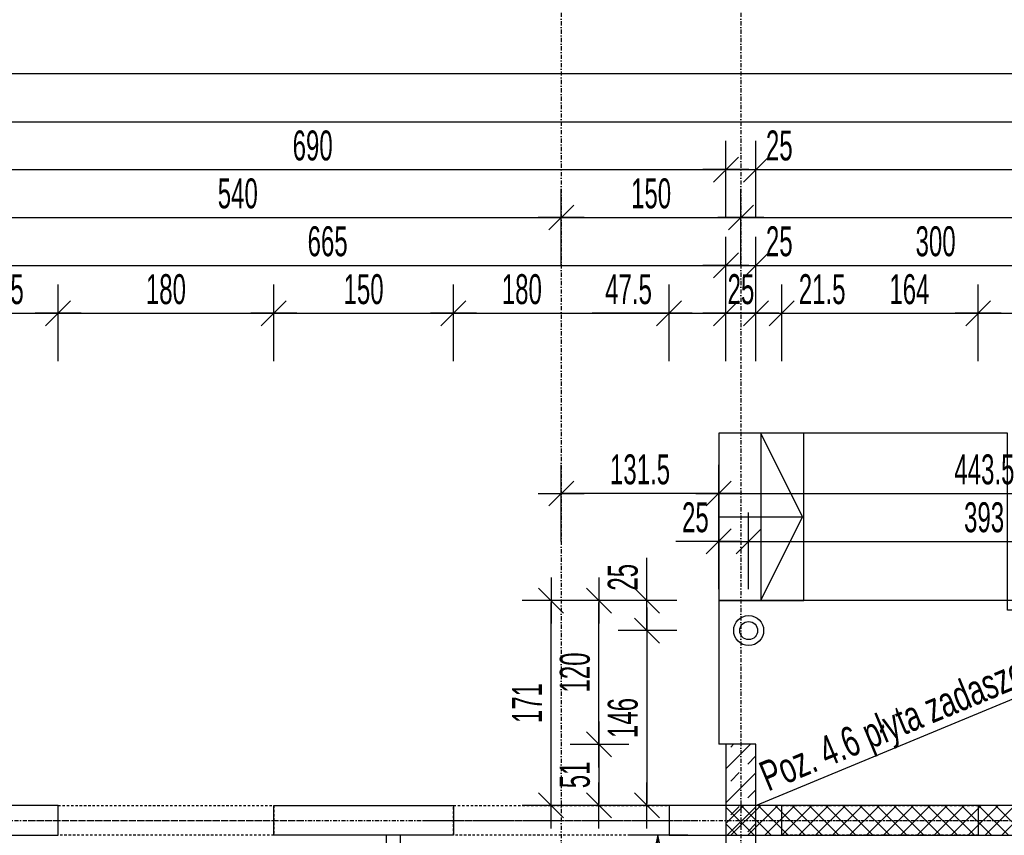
# Model space of a CAD drawing. Header units: millimetres. Extents: x -22500 to -4121, y -19317 to -14831.
# Tile 19 of 70: x -21659 to -20837, y -15866 to -15185. Entities that reach past the tile are written whole.
import ezdxf

# ---------------------------------------------------------------- set-up
doc = ezdxf.new("R2010")
doc.units = ezdxf.units.MM
doc.header["$LTSCALE"] = 10
doc.linetypes.add('MO', pattern=[0.7, 0.35, -0.17, 0.01, -0.17])
doc.linetypes.add('MP', pattern=[0.36, 0.2, -0.16])
for name, color, linetype in [('BA_szr', 1, 'Continuous'), ('BA_txs', 2, 'Continuous'), ('BA_wym', 1, 'Continuous'), ('BD_lpm', 1, 'MP'), ('BD_osm', 1, 'MO'), ('BD_wic', 1, 'Continuous'), ('BD_wig', 3, 'Continuous'), ('BD_wis', 2, 'Continuous')]:
    doc.layers.add(name, color=color, linetype=linetype)
doc.styles.add('BIKTS', font='bikromsw.shx', dxfattribs={"width": 0.8})
doc.styles.add('BIKWYM', font='bikromsw.shx', dxfattribs={"width": 0.6})
doc.dimstyles.new('BA_KR_100_cm', dxfattribs={"dimtxt": 25, "dimasz": 1.666667, "dimexe": 24, "dimexo": 0, "dimgap": 0, "dimtad": 0, "dimdec": 1, "dimrnd": 0.5, "dimzin": 9, "dimdsep": 46, "dimtxsty": 'BIKWYM', "dimblk": 'WYM-KR', "dimcen": 0, "dimdle": 20, "dimclrd": 256, "dimclre": 256, "dimclrt": 2, "dimadec": 0, "dimazin": 0, "dimtfac": 0.033333, "dimtdec": 1, "dimtmove": 0, "dimatfit": 3, "dimldrblk": 'WYM-KR', "dimfxl": 25, "dimfxlon": 1, "dimtvp": 0.8, "dimtolj": 1, "dimarcsym": 0})
doc.dimstyles.new('BZ_ST_100_cm', dxfattribs={"dimtxt": 25, "dimasz": 1.666667, "dimexe": 24, "dimexo": 0, "dimgap": 0, "dimtad": 0, "dimdec": 1, "dimrnd": 0.5, "dimdsep": 46, "dimtxsty": 'BIKWYM', "dimblk": 'WYM-ST', "dimcen": 0, "dimdle": 20, "dimclrd": 256, "dimclre": 256, "dimclrt": 7, "dimadec": 0, "dimazin": 0, "dimtfac": 0.033333, "dimtdec": 1, "dimtix": 1, "dimtmove": 2, "dimatfit": 3, "dimldrblk": 'WYM-ST', "dimfxl": 25, "dimfxlon": 1, "dimtvp": 0.8, "dimtolj": 1, "dimtzin": 0, "dimarcsym": 0})

# ---------------------------------------------------------------- blocks, each defined once
blk = doc.blocks.new('WYM-KR')
at = {"color": 7, "linetype": 'ByBlock'}
blk.add_line((6.24, 6.24), (-6.24, -6.24), dxfattribs=at)
at = {"linetype": 'ByBlock'}
blk.add_line((11.52, 0), (-11.52, 0), dxfattribs=at)
blk = doc.blocks.new('*D97')
at = {"layer": 'BA_wym', "lineweight": -2}
for p, q in [((-22165.55, -15790.29), (-22214.55, -15790.29)), ((-22190.55, -15839.64), (-22190.55, -15791.96)), ((-22165.55, -15841.31), (-22214.55, -15841.31))]:
    blk.add_line(p, q, dxfattribs=at)
at = {"layer": 'Defpoints', "color": 0}
for p in [(-22190.55, -15790.29), (-21069.55, -15790.29), (-21759.55, -15841.31)]:
    blk.add_point(p, dxfattribs=at)
at = {"layer": 'BA_wym', "lineweight": -2, "xscale": 1.666666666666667, "yscale": 1.666666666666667, "zscale": 1.666666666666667}
for p, rotation in [((-22190.55, -15790.29), 90), ((-22190.55, -15841.31), 270)]:
    blk.add_blockref('WYM-KR', p, dxfattribs=dict(at, rotation=rotation))
at = {"layer": 'BA_wym', "color": 2, "insert": (-22210.55, -15815.8), "char_height": 25, "attachment_point": 5, "rotation": 90, "style": 'BIKWYM'}
blk.add_mtext('\\A1;51', dxfattribs=at)
blk = doc.blocks.new('*D100')
at = {"layer": 'BA_wym', "lineweight": -2}
for p, q in [((-22205.55, -15790.31), (-22254.55, -15790.31)), ((-22230.55, -15791.98), (-22230.55, -17835.64)), ((-22205.55, -17837.31), (-22254.55, -17837.31))]:
    blk.add_line(p, q, dxfattribs=at)
at = {"layer": 'Defpoints', "color": 0}
for p in [(-21069.55, -15790.31), (-22230.55, -17837.31), (-21759.55, -17837.31)]:
    blk.add_point(p, dxfattribs=at)
at = {"layer": 'BA_wym', "lineweight": -2, "xscale": 1.666666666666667, "yscale": 1.666666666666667, "zscale": 1.666666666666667}
for p, rotation in [((-22230.55, -15790.31), 90), ((-22230.55, -17837.31), 270)]:
    blk.add_blockref('WYM-KR', p, dxfattribs=dict(at, rotation=rotation))
at = {"layer": 'BA_wym', "color": 2, "insert": (-22250.55, -16813.81), "char_height": 25, "attachment_point": 5, "rotation": 90, "style": 'BIKWYM'}
blk.add_mtext('\\A1;2047', dxfattribs=at)
blk = doc.blocks.new('*D138')
at = {"layer": 'BA_wym', "lineweight": -2}
for p, q in [((-21734.55, -15470.31), (-21734.55, -15406.31)), ((-21627.05, -15470.31), (-21627.05, -15406.31)), ((-21732.88, -15430.31), (-21628.72, -15430.31))]:
    blk.add_line(p, q, dxfattribs=at)
at = {"layer": 'Defpoints', "color": 0}
for p in [(-21627.05, -15430.31), (-21734.55, -15841.31), (-21627.05, -15841.31)]:
    blk.add_point(p, dxfattribs=at)
at = {"layer": 'BA_wym', "lineweight": -2, "xscale": 1.666666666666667, "yscale": 1.666666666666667, "zscale": 1.666666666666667, "rotation": 180}
blk.add_blockref('WYM-KR', (-21734.55, -15430.31), dxfattribs=at)
at = {"layer": 'BA_wym', "lineweight": -2, "xscale": 1.666666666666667, "yscale": 1.666666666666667, "zscale": 1.666666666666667}
blk.add_blockref('WYM-KR', (-21627.05, -15430.31), dxfattribs=at)
at = {"layer": 'BA_wym', "color": 2, "insert": (-21680.8, -15410.31), "char_height": 25, "attachment_point": 5, "style": 'BIKWYM'}
blk.add_mtext('\\A1;107.5', dxfattribs=at)
blk = doc.blocks.new('*D139')
at = {"layer": 'BA_wym', "lineweight": -2}
for p, q in [((-21627.05, -15470.31), (-21627.05, -15406.31)), ((-21447.05, -15470.31), (-21447.05, -15406.31)), ((-21625.38, -15430.31), (-21448.72, -15430.31))]:
    blk.add_line(p, q, dxfattribs=at)
at = {"layer": 'Defpoints', "color": 0}
for p in [(-21447.05, -15430.31), (-21627.05, -15841.31), (-21447.05, -15841.31)]:
    blk.add_point(p, dxfattribs=at)
at = {"layer": 'BA_wym', "lineweight": -2, "xscale": 1.666666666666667, "yscale": 1.666666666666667, "zscale": 1.666666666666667, "rotation": 180}
blk.add_blockref('WYM-KR', (-21627.05, -15430.31), dxfattribs=at)
at = {"layer": 'BA_wym', "lineweight": -2, "xscale": 1.666666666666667, "yscale": 1.666666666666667, "zscale": 1.666666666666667}
blk.add_blockref('WYM-KR', (-21447.05, -15430.31), dxfattribs=at)
at = {"layer": 'BA_wym', "color": 2, "insert": (-21537.05, -15410.31), "char_height": 25, "attachment_point": 5, "style": 'BIKWYM'}
blk.add_mtext('\\A1;180', dxfattribs=at)
blk = doc.blocks.new('*D140')
at = {"layer": 'BA_wym', "lineweight": -2}
for p, q in [((-21447.05, -15470.31), (-21447.05, -15406.31)), ((-21297.05, -15470.31), (-21297.05, -15406.31)), ((-21445.38, -15430.31), (-21298.72, -15430.31))]:
    blk.add_line(p, q, dxfattribs=at)
at = {"layer": 'Defpoints', "color": 0}
for p in [(-21297.05, -15430.31), (-21447.05, -15841.31), (-21297.05, -15841.31)]:
    blk.add_point(p, dxfattribs=at)
at = {"layer": 'BA_wym', "lineweight": -2, "xscale": 1.666666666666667, "yscale": 1.666666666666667, "zscale": 1.666666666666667, "rotation": 180}
blk.add_blockref('WYM-KR', (-21447.05, -15430.31), dxfattribs=at)
at = {"layer": 'BA_wym', "lineweight": -2, "xscale": 1.666666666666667, "yscale": 1.666666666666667, "zscale": 1.666666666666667}
blk.add_blockref('WYM-KR', (-21297.05, -15430.31), dxfattribs=at)
at = {"layer": 'BA_wym', "color": 2, "insert": (-21372.05, -15410.31), "char_height": 25, "attachment_point": 5, "style": 'BIKWYM'}
blk.add_mtext('\\A1;150', dxfattribs=at)
blk = doc.blocks.new('*D141')
at = {"layer": 'BA_wym', "lineweight": -2}
for p, q in [((-21297.05, -15470.31), (-21297.05, -15406.31)), ((-21117.05, -15470.31), (-21117.05, -15406.31)), ((-21295.38, -15430.31), (-21118.72, -15430.31))]:
    blk.add_line(p, q, dxfattribs=at)
at = {"layer": 'Defpoints', "color": 0}
for p in [(-21117.05, -15430.31), (-21297.05, -15841.31), (-21117.05, -15841.31)]:
    blk.add_point(p, dxfattribs=at)
at = {"layer": 'BA_wym', "lineweight": -2, "xscale": 1.666666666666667, "yscale": 1.666666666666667, "zscale": 1.666666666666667, "rotation": 180}
blk.add_blockref('WYM-KR', (-21297.05, -15430.31), dxfattribs=at)
at = {"layer": 'BA_wym', "lineweight": -2, "xscale": 1.666666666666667, "yscale": 1.666666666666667, "zscale": 1.666666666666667}
blk.add_blockref('WYM-KR', (-21117.05, -15430.31), dxfattribs=at)
at = {"layer": 'BA_wym', "color": 2, "insert": (-21239.94, -15410.31), "char_height": 25, "attachment_point": 5, "style": 'BIKWYM'}
blk.add_mtext('\\A1;180', dxfattribs=at)
blk = doc.blocks.new('*D142')
at = {"layer": 'BA_wym', "lineweight": -2}
for p, q in [((-21117.05, -15470.31), (-21117.05, -15406.31)), ((-21069.55, -15470.31), (-21069.55, -15406.31)), ((-21118.72, -15430.31), (-21181.34, -15430.31)), ((-21117.05, -15430.31), (-21069.55, -15430.31)), ((-21067.88, -15430.31), (-21066.22, -15430.31))]:
    blk.add_line(p, q, dxfattribs=at)
at = {"layer": 'Defpoints', "color": 0}
for p in [(-21069.55, -15430.31), (-21069.55, -15790.31), (-21117.05, -15841.31)]:
    blk.add_point(p, dxfattribs=at)
at = {"layer": 'BA_wym', "lineweight": -2, "xscale": 1.666666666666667, "yscale": 1.666666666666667, "zscale": 1.666666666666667}
blk.add_blockref('WYM-KR', (-21117.05, -15430.31), dxfattribs=at)
at = {"layer": 'BA_wym', "lineweight": -2, "xscale": 1.666666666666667, "yscale": 1.666666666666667, "zscale": 1.666666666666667, "rotation": 180}
blk.add_blockref('WYM-KR', (-21069.55, -15430.31), dxfattribs=at)
at = {"layer": 'BA_wym', "color": 2, "insert": (-21150.86, -15410.31), "char_height": 25, "attachment_point": 5, "style": 'BIKWYM'}
blk.add_mtext('\\A1;47.5', dxfattribs=at)
blk = doc.blocks.new('*D143')
at = {"layer": 'BA_wym', "lineweight": -2}
for p, q in [((-21069.55, -15470.31), (-21069.55, -15406.31)), ((-21044.55, -15470.31), (-21044.55, -15406.31)), ((-21071.22, -15430.31), (-21072.88, -15430.31)), ((-21069.55, -15430.31), (-21044.55, -15430.31)), ((-21042.88, -15430.31), (-21041.22, -15430.31))]:
    blk.add_line(p, q, dxfattribs=at)
at = {"layer": 'Defpoints', "color": 0}
for p in [(-21044.55, -15430.31), (-21069.55, -15790.31), (-21044.55, -15790.31)]:
    blk.add_point(p, dxfattribs=at)
at = {"layer": 'BA_wym', "lineweight": -2, "xscale": 1.666666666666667, "yscale": 1.666666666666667, "zscale": 1.666666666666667}
blk.add_blockref('WYM-KR', (-21069.55, -15430.31), dxfattribs=at)
at = {"layer": 'BA_wym', "lineweight": -2, "xscale": 1.666666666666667, "yscale": 1.666666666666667, "zscale": 1.666666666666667, "rotation": 180}
blk.add_blockref('WYM-KR', (-21044.55, -15430.31), dxfattribs=at)
at = {"layer": 'BA_wym', "color": 2, "insert": (-21057.05, -15410.31), "char_height": 25, "attachment_point": 5, "style": 'BIKWYM'}
blk.add_mtext('\\A1;25', dxfattribs=at)
blk = doc.blocks.new('*D144')
at = {"layer": 'BA_wym', "lineweight": -2}
for p, q in [((-21044.55, -15470.31), (-21044.55, -15406.31)), ((-21023.05, -15470.31), (-21023.05, -15406.31)), ((-21046.22, -15430.31), (-21047.88, -15430.31)), ((-21044.55, -15430.31), (-21023.05, -15430.31)), ((-21021.38, -15430.31), (-20958.77, -15430.31))]:
    blk.add_line(p, q, dxfattribs=at)
at = {"layer": 'Defpoints', "color": 0}
for p in [(-21023.05, -15430.31), (-21044.55, -15790.31), (-21023.05, -15841.31)]:
    blk.add_point(p, dxfattribs=at)
at = {"layer": 'BA_wym', "lineweight": -2, "xscale": 1.666666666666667, "yscale": 1.666666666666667, "zscale": 1.666666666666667}
blk.add_blockref('WYM-KR', (-21044.55, -15430.31), dxfattribs=at)
at = {"layer": 'BA_wym', "lineweight": -2, "xscale": 1.666666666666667, "yscale": 1.666666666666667, "zscale": 1.666666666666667, "rotation": 180}
blk.add_blockref('WYM-KR', (-21023.05, -15430.31), dxfattribs=at)
at = {"layer": 'BA_wym', "color": 2, "insert": (-20989.24, -15410.31), "char_height": 25, "attachment_point": 5, "style": 'BIKWYM'}
blk.add_mtext('\\A1;21.5', dxfattribs=at)
blk = doc.blocks.new('*D145')
at = {"layer": 'BA_wym', "lineweight": -2}
for p, q in [((-21023.05, -15470.31), (-21023.05, -15406.31)), ((-20859.05, -15470.31), (-20859.05, -15406.31)), ((-21021.38, -15430.31), (-20860.72, -15430.31))]:
    blk.add_line(p, q, dxfattribs=at)
at = {"layer": 'Defpoints', "color": 0}
for p in [(-20859.05, -15430.31), (-21023.05, -15841.31), (-20859.05, -15841.31)]:
    blk.add_point(p, dxfattribs=at)
at = {"layer": 'BA_wym', "lineweight": -2, "xscale": 1.666666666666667, "yscale": 1.666666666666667, "zscale": 1.666666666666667, "rotation": 180}
blk.add_blockref('WYM-KR', (-21023.05, -15430.31), dxfattribs=at)
at = {"layer": 'BA_wym', "lineweight": -2, "xscale": 1.666666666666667, "yscale": 1.666666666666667, "zscale": 1.666666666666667}
blk.add_blockref('WYM-KR', (-20859.05, -15430.31), dxfattribs=at)
at = {"layer": 'BA_wym', "color": 2, "insert": (-20916.44, -15410.31), "char_height": 25, "attachment_point": 5, "style": 'BIKWYM'}
blk.add_mtext('\\A1;164', dxfattribs=at)
blk = doc.blocks.new('*D146')
at = {"layer": 'BA_wym', "lineweight": -2}
for p, q in [((-20859.05, -15470.31), (-20859.05, -15406.31)), ((-20637.05, -15470.31), (-20637.05, -15406.31)), ((-20857.38, -15430.31), (-20638.72, -15430.31))]:
    blk.add_line(p, q, dxfattribs=at)
at = {"layer": 'Defpoints', "color": 0}
for p in [(-20637.05, -15430.31), (-20859.05, -15841.31), (-20637.05, -15841.31)]:
    blk.add_point(p, dxfattribs=at)
at = {"layer": 'BA_wym', "lineweight": -2, "xscale": 1.666666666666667, "yscale": 1.666666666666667, "zscale": 1.666666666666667, "rotation": 180}
blk.add_blockref('WYM-KR', (-20859.05, -15430.31), dxfattribs=at)
at = {"layer": 'BA_wym', "lineweight": -2, "xscale": 1.666666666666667, "yscale": 1.666666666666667, "zscale": 1.666666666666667}
blk.add_blockref('WYM-KR', (-20637.05, -15430.31), dxfattribs=at)
at = {"layer": 'BA_wym', "color": 2, "insert": (-20748.05, -15410.31), "char_height": 25, "attachment_point": 5, "style": 'BIKWYM'}
blk.add_mtext('\\A1;222', dxfattribs=at)
blk = doc.blocks.new('*D161')
at = {"layer": 'BA_wym', "lineweight": -2}
for p, q in [((-21734.55, -15430.31), (-21734.55, -15366.31)), ((-21069.55, -15430.31), (-21069.55, -15366.31)), ((-21732.88, -15390.31), (-21071.22, -15390.31))]:
    blk.add_line(p, q, dxfattribs=at)
at = {"layer": 'Defpoints', "color": 0}
for p in [(-21069.55, -15390.31), (-21069.55, -15790.31), (-21734.55, -15841.31)]:
    blk.add_point(p, dxfattribs=at)
at = {"layer": 'BA_wym', "lineweight": -2, "xscale": 1.666666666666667, "yscale": 1.666666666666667, "zscale": 1.666666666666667, "rotation": 180}
blk.add_blockref('WYM-KR', (-21734.55, -15390.31), dxfattribs=at)
at = {"layer": 'BA_wym', "lineweight": -2, "xscale": 1.666666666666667, "yscale": 1.666666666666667, "zscale": 1.666666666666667}
blk.add_blockref('WYM-KR', (-21069.55, -15390.31), dxfattribs=at)
at = {"layer": 'BA_wym', "color": 2, "insert": (-21402.05, -15370.31), "char_height": 25, "attachment_point": 5, "style": 'BIKWYM'}
blk.add_mtext('\\A1;665', dxfattribs=at)
blk = doc.blocks.new('*D162')
at = {"layer": 'BA_wym', "lineweight": -2}
for p, q in [((-21069.55, -15430.31), (-21069.55, -15366.31)), ((-21044.55, -15430.31), (-21044.55, -15366.31)), ((-21071.22, -15390.31), (-21072.88, -15390.31)), ((-21069.55, -15390.31), (-21044.55, -15390.31)), ((-21042.88, -15390.31), (-21008.84, -15390.31))]:
    blk.add_line(p, q, dxfattribs=at)
at = {"layer": 'Defpoints', "color": 0}
for p in [(-21044.55, -15390.31), (-21069.55, -15790.31), (-21044.55, -15790.31)]:
    blk.add_point(p, dxfattribs=at)
at = {"layer": 'BA_wym', "lineweight": -2, "xscale": 1.666666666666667, "yscale": 1.666666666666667, "zscale": 1.666666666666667}
blk.add_blockref('WYM-KR', (-21069.55, -15390.31), dxfattribs=at)
at = {"layer": 'BA_wym', "lineweight": -2, "xscale": 1.666666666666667, "yscale": 1.666666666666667, "zscale": 1.666666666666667, "rotation": 180}
blk.add_blockref('WYM-KR', (-21044.55, -15390.31), dxfattribs=at)
at = {"layer": 'BA_wym', "color": 2, "insert": (-21025.03, -15370.31), "char_height": 25, "attachment_point": 5, "style": 'BIKWYM'}
blk.add_mtext('\\A1;25', dxfattribs=at)
blk = doc.blocks.new('*D163')
at = {"layer": 'BA_wym', "lineweight": -2}
for p, q in [((-21044.55, -15430.31), (-21044.55, -15366.31)), ((-20744.55, -15430.31), (-20744.55, -15366.31)), ((-21042.88, -15390.31), (-20746.22, -15390.31))]:
    blk.add_line(p, q, dxfattribs=at)
at = {"layer": 'Defpoints', "color": 0}
for p in [(-20744.55, -15390.31), (-21044.55, -15790.31), (-20744.55, -15866.31)]:
    blk.add_point(p, dxfattribs=at)
at = {"layer": 'BA_wym', "lineweight": -2, "xscale": 1.666666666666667, "yscale": 1.666666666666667, "zscale": 1.666666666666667, "rotation": 180}
blk.add_blockref('WYM-KR', (-21044.55, -15390.31), dxfattribs=at)
at = {"layer": 'BA_wym', "lineweight": -2, "xscale": 1.666666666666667, "yscale": 1.666666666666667, "zscale": 1.666666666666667}
blk.add_blockref('WYM-KR', (-20744.55, -15390.31), dxfattribs=at)
at = {"layer": 'BA_wym', "color": 2, "insert": (-20894.55, -15370.31), "char_height": 25, "attachment_point": 5, "style": 'BIKWYM'}
blk.add_mtext('\\A1;300', dxfattribs=at)
blk = doc.blocks.new('*D174')
at = {"layer": 'BA_wym', "lineweight": -2}
for p, q in [((-21747.05, -15390.31), (-21747.05, -15326.31)), ((-21207.05, -15390.31), (-21207.05, -15326.31)), ((-21745.38, -15350.31), (-21208.72, -15350.31))]:
    blk.add_line(p, q, dxfattribs=at)
at = {"layer": 'Defpoints', "color": 0}
for p in [(-21207.05, -15350.31), (-21747.05, -15841.31), (-21207.05, -15841.31)]:
    blk.add_point(p, dxfattribs=at)
at = {"layer": 'BA_wym', "lineweight": -2, "xscale": 1.666666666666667, "yscale": 1.666666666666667, "zscale": 1.666666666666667, "rotation": 180}
blk.add_blockref('WYM-KR', (-21747.05, -15350.31), dxfattribs=at)
at = {"layer": 'BA_wym', "lineweight": -2, "xscale": 1.666666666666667, "yscale": 1.666666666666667, "zscale": 1.666666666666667}
blk.add_blockref('WYM-KR', (-21207.05, -15350.31), dxfattribs=at)
at = {"layer": 'BA_wym', "color": 2, "insert": (-21477.05, -15330.31), "char_height": 25, "attachment_point": 5, "style": 'BIKWYM'}
blk.add_mtext('\\A1;540', dxfattribs=at)
blk = doc.blocks.new('*D175')
at = {"layer": 'BA_wym', "lineweight": -2}
for p, q in [((-21207.05, -15390.31), (-21207.05, -15326.31)), ((-21057.05, -15390.31), (-21057.05, -15326.31)), ((-21205.38, -15350.31), (-21058.72, -15350.31))]:
    blk.add_line(p, q, dxfattribs=at)
at = {"layer": 'Defpoints', "color": 0}
for p in [(-21057.05, -15350.31), (-21057.05, -15790.31), (-21207.05, -15841.31)]:
    blk.add_point(p, dxfattribs=at)
at = {"layer": 'BA_wym', "lineweight": -2, "xscale": 1.666666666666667, "yscale": 1.666666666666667, "zscale": 1.666666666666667, "rotation": 180}
blk.add_blockref('WYM-KR', (-21207.05, -15350.31), dxfattribs=at)
at = {"layer": 'BA_wym', "lineweight": -2, "xscale": 1.666666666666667, "yscale": 1.666666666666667, "zscale": 1.666666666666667}
blk.add_blockref('WYM-KR', (-21057.05, -15350.31), dxfattribs=at)
at = {"layer": 'BA_wym', "color": 2, "insert": (-21132.05, -15330.31), "char_height": 25, "attachment_point": 5, "style": 'BIKWYM'}
blk.add_mtext('\\A1;150', dxfattribs=at)
blk = doc.blocks.new('*D176')
at = {"layer": 'BA_wym', "lineweight": -2}
for p, q in [((-21057.05, -15390.31), (-21057.05, -15326.31)), ((-20457.05, -15390.31), (-20457.05, -15326.31)), ((-21055.38, -15350.31), (-20458.72, -15350.31))]:
    blk.add_line(p, q, dxfattribs=at)
at = {"layer": 'Defpoints', "color": 0}
for p in [(-20457.05, -15350.31), (-21057.05, -15790.31), (-20457.05, -15841.31)]:
    blk.add_point(p, dxfattribs=at)
at = {"layer": 'BA_wym', "lineweight": -2, "xscale": 1.666666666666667, "yscale": 1.666666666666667, "zscale": 1.666666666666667, "rotation": 180}
blk.add_blockref('WYM-KR', (-21057.05, -15350.31), dxfattribs=at)
at = {"layer": 'BA_wym', "lineweight": -2, "xscale": 1.666666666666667, "yscale": 1.666666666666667, "zscale": 1.666666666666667}
blk.add_blockref('WYM-KR', (-20457.05, -15350.31), dxfattribs=at)
at = {"layer": 'BA_wym', "color": 2, "insert": (-20757.05, -15330.31), "char_height": 25, "attachment_point": 5, "style": 'BIKWYM'}
blk.add_mtext('\\A1;600', dxfattribs=at)
blk = doc.blocks.new('*D181')
at = {"layer": 'BA_wym', "lineweight": -2}
for p, q in [((-21759.55, -15350.31), (-21759.55, -15286.31)), ((-21069.55, -15350.31), (-21069.55, -15286.31)), ((-21757.88, -15310.31), (-21071.22, -15310.31))]:
    blk.add_line(p, q, dxfattribs=at)
at = {"layer": 'Defpoints', "color": 0}
for p in [(-21069.55, -15310.31), (-21069.55, -15790.31), (-21759.55, -15841.31)]:
    blk.add_point(p, dxfattribs=at)
at = {"layer": 'BA_wym', "lineweight": -2, "xscale": 1.666666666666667, "yscale": 1.666666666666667, "zscale": 1.666666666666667, "rotation": 180}
blk.add_blockref('WYM-KR', (-21759.55, -15310.31), dxfattribs=at)
at = {"layer": 'BA_wym', "lineweight": -2, "xscale": 1.666666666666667, "yscale": 1.666666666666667, "zscale": 1.666666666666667}
blk.add_blockref('WYM-KR', (-21069.55, -15310.31), dxfattribs=at)
at = {"layer": 'BA_wym', "color": 2, "insert": (-21414.55, -15290.31), "char_height": 25, "attachment_point": 5, "style": 'BIKWYM'}
blk.add_mtext('\\A1;690', dxfattribs=at)
blk = doc.blocks.new('*D182')
at = {"layer": 'BA_wym', "lineweight": -2}
for p, q in [((-21069.55, -15350.31), (-21069.55, -15286.31)), ((-21044.55, -15350.31), (-21044.55, -15286.31)), ((-21071.22, -15310.31), (-21072.88, -15310.31)), ((-21069.55, -15310.31), (-21044.55, -15310.31)), ((-21042.88, -15310.31), (-21008.84, -15310.31))]:
    blk.add_line(p, q, dxfattribs=at)
at = {"layer": 'Defpoints', "color": 0}
for p in [(-21044.55, -15310.31), (-21069.55, -15790.31), (-21044.55, -15790.31)]:
    blk.add_point(p, dxfattribs=at)
at = {"layer": 'BA_wym', "lineweight": -2, "xscale": 1.666666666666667, "yscale": 1.666666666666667, "zscale": 1.666666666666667}
blk.add_blockref('WYM-KR', (-21069.55, -15310.31), dxfattribs=at)
at = {"layer": 'BA_wym', "lineweight": -2, "xscale": 1.666666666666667, "yscale": 1.666666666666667, "zscale": 1.666666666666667, "rotation": 180}
blk.add_blockref('WYM-KR', (-21044.55, -15310.31), dxfattribs=at)
at = {"layer": 'BA_wym', "color": 2, "insert": (-21025.03, -15290.31), "char_height": 25, "attachment_point": 5, "style": 'BIKWYM'}
blk.add_mtext('\\A1;25', dxfattribs=at)
blk = doc.blocks.new('*D183')
at = {"layer": 'BA_wym', "lineweight": -2}
for p, q in [((-21044.55, -15350.31), (-21044.55, -15286.31)), ((-19869.55, -15350.31), (-19869.55, -15286.31)), ((-21042.88, -15310.31), (-19871.22, -15310.31))]:
    blk.add_line(p, q, dxfattribs=at)
at = {"layer": 'Defpoints', "color": 0}
for p in [(-19869.55, -15310.31), (-21044.55, -15790.31), (-19869.55, -15790.31)]:
    blk.add_point(p, dxfattribs=at)
at = {"layer": 'BA_wym', "lineweight": -2, "xscale": 1.666666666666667, "yscale": 1.666666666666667, "zscale": 1.666666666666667, "rotation": 180}
blk.add_blockref('WYM-KR', (-21044.55, -15310.31), dxfattribs=at)
at = {"layer": 'BA_wym', "lineweight": -2, "xscale": 1.666666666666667, "yscale": 1.666666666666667, "zscale": 1.666666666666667}
blk.add_blockref('WYM-KR', (-19869.55, -15310.31), dxfattribs=at)
at = {"layer": 'BA_wym', "color": 2, "insert": (-20457.05, -15290.31), "char_height": 25, "attachment_point": 5, "style": 'BIKWYM'}
blk.add_mtext('\\A1;1175', dxfattribs=at)
blk = doc.blocks.new('*D187')
at = {"layer": 'BA_wym', "lineweight": -2}
for p, q in [((-21759.55, -15310.31), (-21759.55, -15246.31)), ((-19154.55, -15310.31), (-19154.55, -15246.31)), ((-21757.88, -15270.31), (-19156.22, -15270.31))]:
    blk.add_line(p, q, dxfattribs=at)
at = {"layer": 'Defpoints', "color": 0}
for p in [(-19154.55, -15270.31), (-19154.55, -15841.31), (-21759.55, -16103.81)]:
    blk.add_point(p, dxfattribs=at)
at = {"layer": 'BA_wym', "lineweight": -2, "xscale": 1.666666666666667, "yscale": 1.666666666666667, "zscale": 1.666666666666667, "rotation": 180}
blk.add_blockref('WYM-KR', (-21759.55, -15270.31), dxfattribs=at)
at = {"layer": 'BA_wym', "lineweight": -2, "xscale": 1.666666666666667, "yscale": 1.666666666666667, "zscale": 1.666666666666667}
blk.add_blockref('WYM-KR', (-19154.55, -15270.31), dxfattribs=at)
at = {"layer": 'BA_wym', "color": 2, "insert": (-20457.05, -15250.31), "char_height": 25, "attachment_point": 5, "style": 'BIKWYM'}
blk.add_mtext('\\A1;2605', dxfattribs=at)
blk = doc.blocks.new('*D189')
at = {"layer": 'BA_wym', "lineweight": -2}
for p, q in [((-21930.55, -15270.31), (-21930.55, -15206.31)), ((-18983.55, -15270.31), (-18983.55, -15206.31)), ((-18985.22, -15230.31), (-21928.88, -15230.31))]:
    blk.add_line(p, q, dxfattribs=at)
at = {"layer": 'Defpoints', "color": 0}
for p in [(-21930.55, -15230.31), (-21930.55, -16103.81), (-18983.55, -16103.81)]:
    blk.add_point(p, dxfattribs=at)
at = {"layer": 'BA_wym', "lineweight": -2, "xscale": 1.666666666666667, "yscale": 1.666666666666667, "zscale": 1.666666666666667, "rotation": 180}
blk.add_blockref('WYM-KR', (-21930.55, -15230.31), dxfattribs=at)
at = {"layer": 'BA_wym', "lineweight": -2, "xscale": 1.666666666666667, "yscale": 1.666666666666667, "zscale": 1.666666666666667}
blk.add_blockref('WYM-KR', (-18983.55, -15230.31), dxfattribs=at)
at = {"layer": 'BA_wym', "color": 2, "insert": (-20457.05, -15210.31), "char_height": 25, "attachment_point": 5, "style": 'BIKWYM'}
blk.add_mtext('\\A1;2947', dxfattribs=at)
blk = doc.blocks.new('*D190')
at = {"layer": 'BA_wym', "lineweight": -2}
for p, q in [((-21075.55, -15660.82), (-21075.55, -15596.82)), ((-21050.6, -15660.82), (-21050.6, -15596.82)), ((-21077.22, -15620.82), (-21111.27, -15620.82)), ((-21075.55, -15620.82), (-21050.6, -15620.82)), ((-21048.93, -15620.82), (-21047.27, -15620.82))]:
    blk.add_line(p, q, dxfattribs=at)
at = {"layer": 'Defpoints', "color": 0}
for p in [(-21050.6, -15620.82), (-21075.55, -15670.3), (-21050.6, -15682.81)]:
    blk.add_point(p, dxfattribs=at)
at = {"layer": 'BA_wym', "lineweight": -2, "xscale": 1.666666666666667, "yscale": 1.666666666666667, "zscale": 1.666666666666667}
blk.add_blockref('WYM-KR', (-21075.55, -15620.82), dxfattribs=at)
at = {"layer": 'BA_wym', "lineweight": -2, "xscale": 1.666666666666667, "yscale": 1.666666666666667, "zscale": 1.666666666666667, "rotation": 180}
blk.add_blockref('WYM-KR', (-21050.6, -15620.82), dxfattribs=at)
at = {"layer": 'BA_wym', "color": 2, "insert": (-21095.08, -15600.82), "char_height": 25, "attachment_point": 5, "style": 'BIKWYM'}
blk.add_mtext('\\A1;25', dxfattribs=at)
blk = doc.blocks.new('*D191')
at = {"layer": 'BA_wym', "lineweight": -2}
for p, q in [((-21050.6, -15660.82), (-21050.6, -15596.82)), ((-20657.54, -15660.82), (-20657.54, -15596.82)), ((-21048.93, -15620.82), (-20659.21, -15620.82))]:
    blk.add_line(p, q, dxfattribs=at)
at = {"layer": 'Defpoints', "color": 0}
for p in [(-20657.54, -15620.82), (-21050.6, -15682.81), (-20657.54, -15682.8)]:
    blk.add_point(p, dxfattribs=at)
at = {"layer": 'BA_wym', "lineweight": -2, "xscale": 1.666666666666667, "yscale": 1.666666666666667, "zscale": 1.666666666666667, "rotation": 180}
blk.add_blockref('WYM-KR', (-21050.6, -15620.82), dxfattribs=at)
at = {"layer": 'BA_wym', "lineweight": -2, "xscale": 1.666666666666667, "yscale": 1.666666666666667, "zscale": 1.666666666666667}
blk.add_blockref('WYM-KR', (-20657.54, -15620.82), dxfattribs=at)
at = {"layer": 'BA_wym', "color": 2, "insert": (-20854.07, -15600.82), "char_height": 25, "attachment_point": 5, "style": 'BIKWYM'}
blk.add_mtext('\\A1;393', dxfattribs=at)
blk = doc.blocks.new('*D195')
at = {"layer": 'BA_wym', "lineweight": -2}
for p, q in [((-21075.55, -15620.82), (-21075.55, -15556.82)), ((-20632.1, -15620.82), (-20632.1, -15556.82)), ((-21073.89, -15580.82), (-20633.77, -15580.82))]:
    blk.add_line(p, q, dxfattribs=at)
at = {"layer": 'Defpoints', "color": 0}
for p in [(-20632.1, -15580.82), (-21075.55, -15670.31), (-20632.1, -15670.31)]:
    blk.add_point(p, dxfattribs=at)
at = {"layer": 'BA_wym', "lineweight": -2, "xscale": 1.666666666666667, "yscale": 1.666666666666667, "zscale": 1.666666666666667, "rotation": 180}
blk.add_blockref('WYM-KR', (-21075.55, -15580.82), dxfattribs=at)
at = {"layer": 'BA_wym', "lineweight": -2, "xscale": 1.666666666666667, "yscale": 1.666666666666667, "zscale": 1.666666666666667}
blk.add_blockref('WYM-KR', (-20632.1, -15580.82), dxfattribs=at)
at = {"layer": 'BA_wym', "color": 2, "insert": (-20853.83, -15560.82), "char_height": 25, "attachment_point": 5, "style": 'BIKWYM'}
blk.add_mtext('\\A1;443.5', dxfattribs=at)
blk = doc.blocks.new('*D199')
at = {"layer": 'BA_wym', "lineweight": -2}
for p, q in [((-21207.05, -15620.82), (-21207.05, -15556.82)), ((-21075.55, -15620.82), (-21075.55, -15556.82)), ((-21077.22, -15580.82), (-21205.38, -15580.82))]:
    blk.add_line(p, q, dxfattribs=at)
at = {"layer": 'Defpoints', "color": 0}
for p in [(-21207.05, -15580.82), (-21075.55, -15670.31), (-21207.05, -15684.5)]:
    blk.add_point(p, dxfattribs=at)
at = {"layer": 'BA_wym', "lineweight": -2, "xscale": 1.666666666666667, "yscale": 1.666666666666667, "zscale": 1.666666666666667, "rotation": 180}
blk.add_blockref('WYM-KR', (-21207.05, -15580.82), dxfattribs=at)
at = {"layer": 'BA_wym', "lineweight": -2, "xscale": 1.666666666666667, "yscale": 1.666666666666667, "zscale": 1.666666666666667}
blk.add_blockref('WYM-KR', (-21075.55, -15580.82), dxfattribs=at)
at = {"layer": 'BA_wym', "color": 2, "insert": (-21141.3, -15560.82), "char_height": 25, "attachment_point": 5, "style": 'BIKWYM'}
blk.add_mtext('\\A1;131.5', dxfattribs=at)
blk = doc.blocks.new('*D201')
at = {"layer": 'BA_wym', "lineweight": -2}
for p, q in [((-22245.55, -15670.3), (-22294.55, -15670.3)), ((-22270.55, -15671.97), (-22270.55, -17835.64)), ((-22245.55, -17837.31), (-22294.55, -17837.31))]:
    blk.add_line(p, q, dxfattribs=at)
at = {"layer": 'Defpoints', "color": 0}
for p in [(-21075.55, -15670.3), (-22270.55, -17837.31), (-21759.55, -17837.31)]:
    blk.add_point(p, dxfattribs=at)
at = {"layer": 'BA_wym', "lineweight": -2, "xscale": 1.666666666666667, "yscale": 1.666666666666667, "zscale": 1.666666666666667}
for p, rotation in [((-22270.55, -15670.3), 90), ((-22270.55, -17837.31), 270)]:
    blk.add_blockref('WYM-KR', p, dxfattribs=dict(at, rotation=rotation))
at = {"layer": 'BA_wym', "color": 2, "insert": (-22290.55, -16753.81), "char_height": 25, "attachment_point": 5, "rotation": 90, "style": 'BIKWYM'}
blk.add_mtext('\\A1;2167', dxfattribs=at)
blk = doc.blocks.new('*D204')
at = {"layer": 'BA_wym', "lineweight": -2}
for p, q in [((-21110.55, -15695.31), (-21159.55, -15695.31)), ((-21135.55, -15696.98), (-21135.55, -15839.66)), ((-21110.55, -15841.33), (-21159.55, -15841.33))]:
    blk.add_line(p, q, dxfattribs=at)
at = {"layer": 'Defpoints', "color": 0}
for p in [(-21063.1, -15695.31), (-21135.55, -15841.33), (-21095.55, -15841.33)]:
    blk.add_point(p, dxfattribs=at)
at = {"layer": 'BA_wym', "lineweight": -2, "xscale": 1.666666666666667, "yscale": 1.666666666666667, "zscale": 1.666666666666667}
for p, rotation in [((-21135.55, -15695.31), 90), ((-21135.55, -15841.33), 270)]:
    blk.add_blockref('WYM-KR', p, dxfattribs=dict(at, rotation=rotation))
at = {"layer": 'BA_wym', "color": 2, "insert": (-21155.55, -15768.32), "char_height": 25, "attachment_point": 5, "rotation": 90, "style": 'BIKWYM'}
blk.add_mtext('\\A1;146', dxfattribs=at)
blk = doc.blocks.new('*D205')
at = {"layer": 'BA_wym', "lineweight": -2}
for p, q in [((-21135.55, -15668.64), (-21135.55, -15634.6)), ((-21110.55, -15670.31), (-21159.55, -15670.31)), ((-21135.55, -15695.31), (-21135.55, -15670.31)), ((-21110.55, -15695.31), (-21159.55, -15695.31)), ((-21135.55, -15696.98), (-21135.55, -15698.64))]:
    blk.add_line(p, q, dxfattribs=at)
at = {"layer": 'Defpoints', "color": 0}
for p in [(-21135.55, -15670.31), (-21075.55, -15670.31), (-21063.1, -15695.31)]:
    blk.add_point(p, dxfattribs=at)
at = {"layer": 'BA_wym', "lineweight": -2, "xscale": 1.666666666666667, "yscale": 1.666666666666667, "zscale": 1.666666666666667}
for p, rotation in [((-21135.55, -15670.31), 270), ((-21135.55, -15695.31), 90)]:
    blk.add_blockref('WYM-KR', p, dxfattribs=dict(at, rotation=rotation))
at = {"layer": 'BA_wym', "color": 2, "insert": (-21155.55, -15650.79), "char_height": 25, "attachment_point": 5, "rotation": 90, "style": 'BIKWYM'}
blk.add_mtext('\\A1;25', dxfattribs=at)
blk = doc.blocks.new('*D206')
at = {"layer": 'BA_wym', "lineweight": -2}
for p, q in [((-21150.55, -15790.33), (-21199.55, -15790.33)), ((-21175.55, -15791.99), (-21175.55, -15839.66)), ((-21150.55, -15841.33), (-21199.55, -15841.33))]:
    blk.add_line(p, q, dxfattribs=at)
at = {"layer": 'Defpoints', "color": 0}
for p in [(-21075.55, -15790.33), (-21175.55, -15841.33), (-21135.55, -15841.33)]:
    blk.add_point(p, dxfattribs=at)
at = {"layer": 'BA_wym', "lineweight": -2, "xscale": 1.666666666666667, "yscale": 1.666666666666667, "zscale": 1.666666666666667}
for p, rotation in [((-21175.55, -15790.33), 90), ((-21175.55, -15841.33), 270)]:
    blk.add_blockref('WYM-KR', p, dxfattribs=dict(at, rotation=rotation))
at = {"layer": 'BA_wym', "color": 2, "insert": (-21195.55, -15815.83), "char_height": 25, "attachment_point": 5, "rotation": 90, "style": 'BIKWYM'}
blk.add_mtext('\\A1;51', dxfattribs=at)
blk = doc.blocks.new('*D207')
at = {"layer": 'BA_wym', "lineweight": -2}
for p, q in [((-21150.55, -15670.31), (-21199.55, -15670.31)), ((-21175.55, -15788.66), (-21175.55, -15671.98)), ((-21150.55, -15790.33), (-21199.55, -15790.33))]:
    blk.add_line(p, q, dxfattribs=at)
at = {"layer": 'Defpoints', "color": 0}
for p in [(-21175.55, -15670.31), (-21075.55, -15670.31), (-21075.55, -15790.33)]:
    blk.add_point(p, dxfattribs=at)
at = {"layer": 'BA_wym', "lineweight": -2, "xscale": 1.666666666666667, "yscale": 1.666666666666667, "zscale": 1.666666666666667}
for p, rotation in [((-21175.55, -15670.31), 90), ((-21175.55, -15790.33), 270)]:
    blk.add_blockref('WYM-KR', p, dxfattribs=dict(at, rotation=rotation))
at = {"layer": 'BA_wym', "color": 2, "insert": (-21195.55, -15730.32), "char_height": 25, "attachment_point": 5, "rotation": 90, "style": 'BIKWYM'}
blk.add_mtext('\\A1;120', dxfattribs=at)
blk = doc.blocks.new('*D208')
at = {"layer": 'BA_wym', "lineweight": -2}
for p, q in [((-21190.55, -15670.31), (-21239.55, -15670.31)), ((-21215.55, -15839.66), (-21215.55, -15671.98)), ((-21190.55, -15841.33), (-21239.55, -15841.33))]:
    blk.add_line(p, q, dxfattribs=at)
at = {"layer": 'Defpoints', "color": 0}
for p in [(-21215.55, -15670.31), (-21175.55, -15670.31), (-21172.94, -15841.33)]:
    blk.add_point(p, dxfattribs=at)
at = {"layer": 'BA_wym', "lineweight": -2, "xscale": 1.666666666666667, "yscale": 1.666666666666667, "zscale": 1.666666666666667}
for p, rotation in [((-21215.55, -15670.31), 90), ((-21215.55, -15841.33), 270)]:
    blk.add_blockref('WYM-KR', p, dxfattribs=dict(at, rotation=rotation))
at = {"layer": 'BA_wym', "color": 2, "insert": (-21235.55, -15755.82), "char_height": 25, "attachment_point": 5, "rotation": 90, "style": 'BIKWYM'}
blk.add_mtext('\\A1;171', dxfattribs=at)
blk = doc.blocks.new('WYM-ST')
blk.add_hatch(color=256).paths.add_polyline_path([(-13, 2.88), (0, 0), (-13, -2.88)])
blk.add_lwpolyline([(0, 0), (-13, 2.88), (-13, -2.88), (0, 0)])
blk = doc.blocks.new('*D433')
at = {"layer": 'BA_wym', "lineweight": -2}
for p, q in [((-21101.35, -15866.31), (-21150.35, -15866.31)), ((-21126.37, -16679.64), (-21126.36, -15867.98)), ((-21101.37, -16681.31), (-21150.37, -16681.31))]:
    blk.add_line(p, q, dxfattribs=at)
at = {"layer": 'Defpoints', "color": 0}
for p in [(-21126.36, -15866.31), (-21069.55, -15866.31), (-21069.55, -16681.31)]:
    blk.add_point(p, dxfattribs=at)
at = {"layer": 'BA_wym', "lineweight": -2, "xscale": 1.666666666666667, "yscale": 1.666666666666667, "zscale": 1.666666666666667}
for p, rotation in [((-21126.36, -15866.31), 89.99915388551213), ((-21126.37, -16681.31), 269.9991538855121)]:
    blk.add_blockref('WYM-ST', p, dxfattribs=dict(at, rotation=rotation))
at = {"layer": 'BA_wym', "color": 7, "insert": (-21146.36, -16273.81), "char_height": 25, "attachment_point": 5, "rotation": 89.99915, "style": 'BIKWYM'}
blk.add_mtext('\\A1;815', dxfattribs=at)

msp = doc.modelspace()

# ---------------------------------------------------------------- hatches: boundary and pattern name
at = {"layer": 'BA_szr'}
h = msp.add_hatch(dxfattribs=at)
h.set_pattern_fill('BIK_ZELBET', color=256, scale=100, angle=45, pattern_type=2)
h.set_pattern_definition([(45, (-32683.328, -16931.161), (-14.142136, 14.142136), []), (45, (-32690.399, -16924.09), (-14.142136, 14.142136), [10, -10])])
h.paths.add_polyline_path([(-21069.55, -15866.31), (-21044.55, -15866.31), (-21044.55, -15790.31), (-21069.55, -15790.31)])
h = msp.add_hatch(dxfattribs=at)
h.set_pattern_fill('BIK_CIAGLE_SKRZYZOWANE', color=8, scale=100, angle=45, pattern_type=2)
h.set_pattern_definition([(45, (-16127.139, -16910.161), (-7.071068, 7.071068), []), (135, (-16127.139, -16910.161), (-7.071068, -7.071068), [])])
h.paths.add_polyline_path([(-21069.55, -15866.31), (-21069.55, -15841.31), (-19844.55, -15841.31), (-19844.55, -15866.31)])

# ---------------------------------------------------------------- linework, layer by layer
at = {"layer": 'BD_lpm'}
for points in [[(-21447.05, -15866.31), (-21627.05, -15866.31), (-21627.05, -15841.31), (-21447.05, -15841.31)], [(-21117.05, -15866.31), (-21297.05, -15866.31), (-21297.05, -15841.31), (-21117.05, -15841.31)], [(-20859.05, -15866.31), (-21023.05, -15866.31), (-21023.05, -15841.31), (-20859.05, -15841.31)]]:
    msp.add_lwpolyline(points, close=True, dxfattribs=at)
at = {"layer": 'BD_osm', "color": 5}
for p, q in [((-21652.05, -15853.81), (-21422.05, -15853.81)), ((-21322.05, -15853.81), (-21092.05, -15853.81)), ((-21048.05, -15853.81), (-20834.05, -15853.81))]:
    msp.add_line(p, q, dxfattribs=at)
at = {"layer": 'BD_osm'}
for points in [[(-21207.05, -15130.31), (-21207.05, -18342.76)], [(-21057.05, -15130.31), (-21057.05, -18342.76)], [(-22370.55, -15853.81), (-18543.55, -15853.81)]]:
    msp.add_lwpolyline(points, dxfattribs=at)
at = {"layer": 'BD_wic'}
msp.add_line((-21069.55, -15790.31), (-21075.55, -15790.31), dxfattribs=at)
at = {"layer": 'BD_wic', "color": 8}
for points in [[(-19838.55, -15790.31), (-19838.55, -15678.26), (-20834.55, -15678.31), (-20834.55, -15530.31), (-21075.55, -15530.31), (-21075.55, -15790.31)], [(-21075.55, -15670.31), (-21004.55, -15670.31), (-21004.55, -15530.31)], [(-21075.55, -15600.31), (-21005.55, -15600.31), (-21040.55, -15530.31), (-21040.55, -15670.31), (-21005.55, -15600.31)], [(-21341.55, -15866.31), (-21341.55, -16106.81), (-21353.05, -16106.81), (-21353.05, -16094.81), (-21425.05, -16094.81), (-21425.05, -16083.31), (-21353.05, -16083.31), (-21353.05, -15866.31)]]:
    msp.add_lwpolyline(points, dxfattribs=at)
at = {"layer": 'BD_wic'}
for points in [[(-20632.09, -15841.31), (-20632.09, -15670.3), (-21075.55, -15670.3), (-21075.55, -15790.31)], [(-21044.55, -15841.31), (-20632.09, -15670.3)]]:
    msp.add_lwpolyline(points, dxfattribs=at)
msp.add_circle((-21050.6, -15695.31), 7.5, dxfattribs=at)
at = {"layer": 'BD_wig'}
for points in [[(-21023.05, -15866.31), (-21023.05, -15841.31), (-21044.55, -15841.31), (-21044.55, -15790.31), (-21069.55, -15790.31), (-21069.55, -15841.31), (-21117.05, -15841.31), (-21117.05, -15866.31), (-21069.55, -15866.31), (-21069.55, -16681.31), (-21080.51, -16681.31), (-21080.51, -16706.31), (-21024.55, -16706.31), (-21024.55, -16681.31), (-21044.55, -16681.31), (-21044.55, -16170.31), (-21024.55, -16170.31), (-21024.55, -16145.31), (-21044.55, -16145.31), (-21044.55, -15866.31), (-21023.05, -15866.31)], [(-21627.05, -15866.31), (-21627.05, -15841.31), (-21759.55, -15841.31), (-21759.55, -16153.81), (-21734.55, -16153.81), (-21734.55, -15866.31), (-21627.05, -15866.31)], [(-20637.05, -15866.31), (-20637.05, -15841.31), (-20859.05, -15841.31), (-20859.05, -15866.31), (-20744.55, -15866.31), (-20744.55, -16011.9), (-20719.55, -16011.9), (-20719.55, -15866.31), (-20637.05, -15866.31)]]:
    msp.add_lwpolyline(points, dxfattribs=at)
for points in [[(-21069.55, -15866.31), (-21044.55, -15866.31), (-21044.55, -15790.31), (-21069.55, -15790.31)], [(-21297.05, -15866.31), (-21447.05, -15866.31), (-21447.05, -15841.31), (-21297.05, -15841.31)]]:
    msp.add_lwpolyline(points, close=True, dxfattribs=at)
msp.add_circle((-21050.6, -15695.31), 12.5, dxfattribs=at)
at = {"layer": 'BD_wis', "color": 8}
msp.add_lwpolyline([(-21069.55, -15866.31), (-19844.55, -15866.31), (-19844.55, -15841.31), (-21069.55, -15841.31)], close=True, dxfattribs=at)

# ---------------------------------------------------------------- texts
at = {"layer": 'BA_txs', "style": 'BIKTS', "width": 0.7}
msp.add_text('Poz. 4.6 płyta zadaszenia', height=25, rotation=22.51878, dxfattribs=at).set_placement((-21034.41, -15829.8))

# ---------------------------------------------------------------- dimensions: what is measured, and where the dimension line sits
at = {"layer": 'BA_wym'}
for base, p1, p2, override, picture, middle in [((-21930.55, -15230.31), (-18983.55, -16103.81), (-21930.55, -16103.81), {"dimatfit": 1, "dimfxl": 40}, '*D189', (-20457.05, -15210.31)), ((-19154.55, -15270.31), (-21759.55, -16103.81), (-19154.55, -15841.31), {"dimtmove": 1, "dimatfit": 1, "dimfxl": 40}, '*D187', (-20457.05, -15250.31)), ((-21069.55, -15310.31), (-21759.55, -15841.31), (-21069.55, -15790.31), {"dimatfit": 1, "dimfxl": 40}, '*D181', (-21414.55, -15290.31)), ((-21044.55, -15310.31), (-21069.55, -15790.31), (-21044.55, -15790.31), {"dimblk": 'WYM-KR', "dimatfit": 1, "dimfxl": 40}, '*D182', (-21025.03, -15290.31)), ((-19869.55, -15310.31), (-21044.55, -15790.31), (-19869.55, -15790.31), {"dimtmove": 1, "dimatfit": 1, "dimfxl": 40}, '*D183', (-20457.05, -15290.31)), ((-21207.05, -15350.31), (-21747.05, -15841.31), (-21207.05, -15841.31), {"dimtmove": 1, "dimatfit": 1, "dimfxl": 40}, '*D174', (-21477.05, -15330.31)), ((-21057.05, -15350.31), (-21207.05, -15841.31), (-21057.05, -15790.31), {"dimtmove": 1, "dimatfit": 1, "dimfxl": 40}, '*D175', (-21132.05, -15330.31)), ((-20457.05, -15350.31), (-21057.05, -15790.31), (-20457.05, -15841.31), {"dimtmove": 1, "dimatfit": 1, "dimfxl": 40}, '*D176', (-20757.05, -15330.31)), ((-21069.55, -15390.31), (-21734.55, -15841.31), (-21069.55, -15790.31), {"dimtmove": 1, "dimatfit": 1, "dimfxl": 40}, '*D161', (-21402.05, -15370.31)), ((-21044.55, -15390.31), (-21069.55, -15790.31), (-21044.55, -15790.31), {"dimblk": 'WYM-KR', "dimatfit": 1, "dimfxl": 40}, '*D162', (-21025.03, -15370.31)), ((-20744.55, -15390.31), (-21044.55, -15790.31), (-20744.55, -15866.31), {"dimtmove": 1, "dimatfit": 1, "dimfxl": 40}, '*D163', (-20894.55, -15370.31)), ((-21627.05, -15430.31), (-21734.55, -15841.31), (-21627.05, -15841.31), {"dimtmove": 1, "dimatfit": 1, "dimfxl": 40}, '*D138', (-21680.8, -15410.31)), ((-21447.05, -15430.31), (-21627.05, -15841.31), (-21447.05, -15841.31), {"dimtmove": 1, "dimatfit": 1, "dimfxl": 40}, '*D139', (-21537.05, -15410.31)), ((-21297.05, -15430.31), (-21447.05, -15841.31), (-21297.05, -15841.31), {"dimtmove": 1, "dimatfit": 1, "dimfxl": 40}, '*D140', (-21372.05, -15410.31)), ((-21023.05, -15430.31), (-21044.55, -15790.31), (-21023.05, -15841.31), {"dimblk": 'WYM-KR', "dimatfit": 1, "dimfxl": 40}, '*D144', (-20989.24, -15410.31)), ((-20637.05, -15430.31), (-20859.05, -15841.31), (-20637.05, -15841.31), {"dimtmove": 1, "dimatfit": 1, "dimfxl": 40}, '*D146', (-20748.05, -15410.31)), ((-21207.05, -15580.82), (-21075.55, -15670.31), (-21207.05, -15684.5), {"dimatfit": 1, "dimfxl": 40}, '*D199', (-21141.3, -15560.82)), ((-20632.1029, -15580.8204), (-21075.5523, -15670.3099), (-20632.1029, -15670.3099), {"dimatfit": 1, "dimfxl": 40}, '*D195', (-20853.8276, -15560.8204)), ((-20657.54, -15620.82), (-21050.6, -15682.81), (-20657.54, -15682.8), {"dimtmove": 1, "dimatfit": 1, "dimfxl": 40}, '*D191', (-20854.07, -15600.82))]:
    dim = msp.add_linear_dim(base=base, p1=p1, p2=p2, dimstyle='BA_KR_100_cm', override=override, dxfattribs=at)
    dim.commit()
    dim.dimension.update_dxf_attribs({"geometry": picture, "text_midpoint": middle})
for base, p1, p2, override, picture, middle in [((-21117.05, -15430.31), (-21297.05, -15841.31), (-21117.05, -15841.31), {"dimtmove": 1, "dimatfit": 1, "dimfxl": 40}, '*D141', (-21239.94, -15430.31)), ((-21069.55, -15430.31), (-21117.05, -15841.31), (-21069.55, -15790.31), {"dimblk": 'WYM-KR', "dimatfit": 1, "dimfxl": 40}, '*D142', (-21150.86, -15430.31)), ((-21044.55, -15430.31), (-21069.55, -15790.31), (-21044.55, -15790.31), {"dimblk": 'WYM-KR', "dimatfit": 1, "dimfxl": 40}, '*D143', (-21057.05, -15430.31)), ((-20859.05, -15430.31), (-21023.05, -15841.31), (-20859.05, -15841.31), {"dimtmove": 1, "dimatfit": 1, "dimfxl": 40}, '*D145', (-20916.44, -15430.31)), ((-21050.6007, -15620.8204), (-21075.5523, -15670.3043), (-21050.6007, -15682.8093), {"dimatfit": 1, "dimfxl": 40}, '*D190', (-21095.0761, -15620.8204))]:
    dim = msp.add_linear_dim(base=base, p1=p1, p2=p2, dimstyle='BA_KR_100_cm', override=override, dxfattribs=at)
    dim.commit()
    dim.dimension.update_dxf_attribs({"geometry": picture, "text_midpoint": middle, "dimtype": 160})
for base, p1, p2, angle, dimstyle, override, picture, middle in [((-21135.55, -15670.31), (-21063.1, -15695.31), (-21075.55, -15670.31), 90, 'BA_KR_100_cm', {"dimatfit": 1}, '*D205', (-21155.55, -15650.79)), ((-22270.55, -17837.31), (-21075.55, -15670.3), (-21759.55, -17837.31), 90, 'BA_KR_100_cm', {"dimatfit": 1}, '*D201', (-22290.55, -16753.81)), ((-21215.55, -15670.31), (-21172.94, -15841.33), (-21175.55, -15670.31), 90, 'BA_KR_100_cm', {"dimatfit": 1}, '*D208', (-21235.55, -15755.82)), ((-21175.55, -15670.31), (-21075.55, -15790.33), (-21075.55, -15670.31), 90, 'BA_KR_100_cm', {"dimatfit": 1}, '*D207', (-21195.55, -15730.32)), ((-21135.55, -15841.33), (-21063.1, -15695.31), (-21095.55, -15841.33), 90, 'BA_KR_100_cm', {"dimatfit": 1}, '*D204', (-21155.55, -15768.32)), ((-22230.55, -17837.31), (-21069.55, -15790.31), (-21759.55, -17837.31), 90, 'BA_KR_100_cm', {"dimatfit": 1}, '*D100', (-22250.55, -16813.81)), ((-22190.55, -15790.29), (-21759.55, -15841.31), (-21069.55, -15790.29), 90, 'BA_KR_100_cm', {"dimatfit": 1}, '*D97', (-22210.55, -15815.8)), ((-21175.55, -15841.33), (-21075.55, -15790.33), (-21135.55, -15841.33), 90, 'BA_KR_100_cm', {"dimatfit": 1}, '*D206', (-21195.55, -15815.83)), ((-21126.35, -15866.31), (-21069.55, -16681.31), (-21069.55, -15866.31), 89.99915, 'BZ_ST_100_cm', {"dimrnd": 1, "dimblk": 'WYM-ST'}, '*D433', (-21146.36, -16273.81))]:
    dim = msp.add_linear_dim(base=base, p1=p1, p2=p2, angle=angle, dimstyle=dimstyle, override=override, dxfattribs=at)
    dim.commit()
    dim.dimension.update_dxf_attribs({"geometry": picture, "text_midpoint": middle})

doc.saveas('drawing.dxf')
